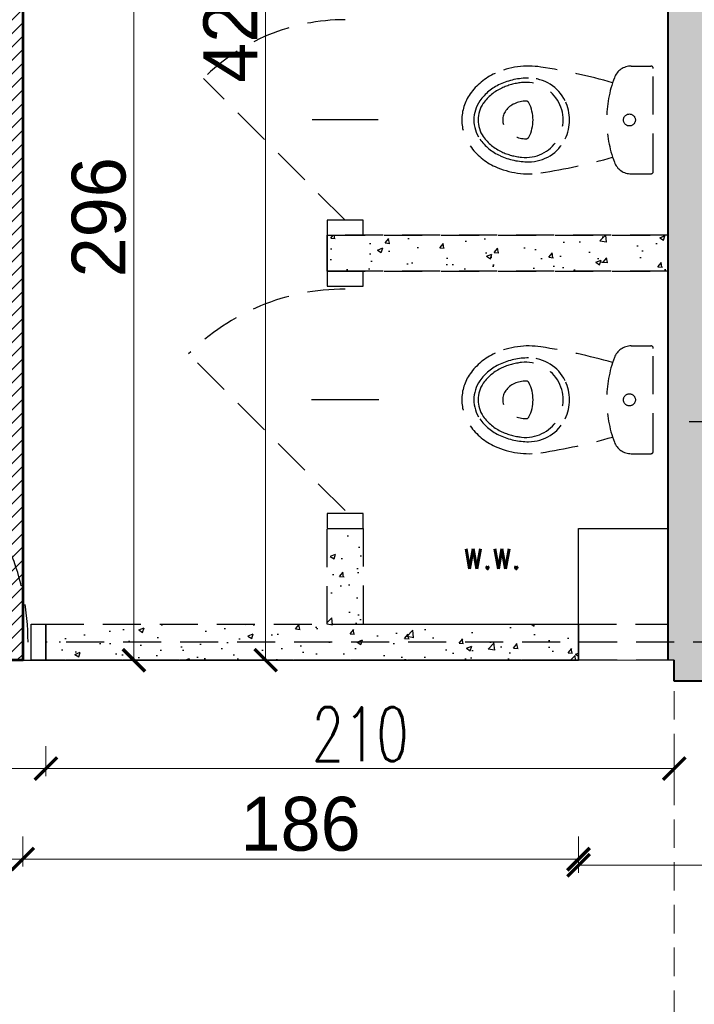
# Model space of a CAD drawing. Header units: millimetres. Extents: x 49320 to 60117, y -4209 to 20568.
# Tile 192 of 252: x 51941 to 52166, y 5734 to 6063. Entities that reach past the tile are written whole.
import ezdxf

# ---------------------------------------------------------------- set-up
doc = ezdxf.new("R2010")
doc.units = ezdxf.units.MM
for name, pattern in [('CONTINOUS', [0]), ('DASHED', [19.05, 12.7, -6.35]), ('Kreski-Krotkie', [4.7625, 3.175, -1.5875])]:
    doc.linetypes.add(name, pattern=pattern)
doc.layers.add('_AA powierzchnia', color=3, linetype='Continuous', lineweight=25, plot=False)
doc.layers.add('_HD-POMOC_1', color=251, linetype='Continuous', lineweight=0, plot=False)
for name, color, linetype, lineweight, true_color in [('_AA rozbiórki', 7, 'DASHED', 25, 0xc73200), ('_AA rozbiórki WYMIARY', 7, 'CONTINOUS', 18, 0xd13400), ('_AA szraf PROJ', 7, 'Continuous', 13, 0x003df5), ('_AA WYMIARY proj', 7, 'CONTINOUS', 18, 0x0037db), ('_AA ściany proj.', 7, 'CONTINOUS', 53, 0x0037db), ('_HD-KRESKOWANIE_PEŁNE', 7, 'Continuous', 0, 0xbfbfbf), ('_HD-PRZEKRÓJ_BUDOWLANA', 7, 'Continuous', 40, 0x616161)]:
    doc.layers.add(name, color=color, linetype=linetype, lineweight=lineweight, true_color=true_color)
for name, color, linetype, lineweight in [('_HD-INWENTARYZACJA_PRZERYW', 251, 'Kreski-Krotkie', 9), ('_HD-PPOŻ030', 251, 'DASHED', 40), ('_HD-WENTYLACJA', 251, 'Continuous', 0)]:
    doc.layers.add(name, color=color, linetype=linetype, lineweight=lineweight)
doc.layers.add('_mt_wymiary konstr', color=3, linetype='Continuous')
doc.styles.add('100', font='romans.shx', dxfattribs={"width": 0.65, "height": 18})
doc.styles.add('_HD_Romans', font='romans.shx', dxfattribs={"width": 0.7, "height": 18})
doc.dimstyles.new('_HD_050_BET_CM', dxfattribs={"dimtxt": 10, "dimasz": 7.5, "dimexe": 2.5, "dimexo": 5, "dimgap": 2.5, "dimtad": 1, "dimdec": 1, "dimrnd": 0.5, "dimtxsty": 'Standard', "dimblk": 'ARCHTICK', "dimcen": 1.25, "dimclre": 208, "dimclrt": 256, "dimadec": 1, "dimazin": 0, "dimtfac": 1, "dimtdec": 1, "dimtix": 1, "dimtmove": 1, "dimatfit": 0, "dimldrblk": 'ARCHTICK', "dimfxl": 7.5, "dimfxlon": 1, "dimlwd": -1, "dimlwe": -1, "dimarcsym": 0})
doc.dimstyles.new('k100', dxfattribs={"dimtxt": 18, "dimasz": 7, "dimexe": 10, "dimexo": 20, "dimgap": 4, "dimtad": 1, "dimdec": 1, "dimrnd": 0.5, "dimzin": 9, "dimdsep": 46, "dimtxsty": 'Standard', "dimcen": 12.534, "dimclrd": 256, "dimclre": 256, "dimclrt": 7, "dimadec": 0, "dimazin": 0, "dimtfac": 1, "dimtdec": 1, "dimtmove": 2, "dimatfit": 3, "dimfxl": 30, "dimfxlon": 1, "dimtolj": 1, "dimtzin": 0, "dimarcsym": 0})

# ---------------------------------------------------------------- blocks, each defined once
blk = doc.blocks.new('*U5')
at = {"layer": '_HD-WENTYLACJA'}
blk.add_lwpolyline([(0, 0, 0, 12, 0), (20, 0, 0, 0, 0), (84.48, 0, 0, 0, 0)], format="xyseb", dxfattribs=at)
at = {"layer": '_HD-WENTYLACJA', "style": '_HD_Romans', "width": 0.7}
blk.add_attdef('WENTYLACJA', (35, 5), '', height=20, dxfattribs=at)
blk = doc.blocks.new('_ArchTick')
at = {"color": 0, "linetype": 'ByBlock', "const_width": 0.15}
blk.add_lwpolyline([(-0.5, -0.5), (0.5, 0.5)], dxfattribs=at)
blk = doc.blocks.new('*D1196')
at = {"layer": '_AA rozbiórki WYMIARY', "color": 208, "ltscale": 1.5}
for p, q in [((51857.58, 5820.6), (51857.58, 5810.6)), ((51949.58, 5820.6), (51949.58, 5810.6))]:
    blk.add_line(p, q, dxfattribs=at)
at = {"layer": '_AA rozbiórki WYMIARY', "color": 0, "ltscale": 1.5}
blk.add_line((51857.58, 5813.1), (51949.58, 5813.1), dxfattribs=at)
at = {"layer": 'Defpoints', "color": 0}
for p in [(51857.58, 5849.3), (51949.58, 5849.3), (51949.58, 5813.1)]:
    blk.add_point(p, dxfattribs=at)
at = {"layer": '_AA rozbiórki WYMIARY', "color": 0, "linetype": 'ByBlock', "xscale": 7.5, "yscale": 7.5, "zscale": 7.5, "rotation": 180}
blk.add_blockref('_ArchTick', (51857.58, 5813.1), dxfattribs=at)
at = {"layer": '_AA rozbiórki WYMIARY', "color": 0, "linetype": 'ByBlock', "xscale": 7.5, "yscale": 7.5, "zscale": 7.5}
blk.add_blockref('_ArchTick', (51949.58, 5813.1), dxfattribs=at)
at = {"layer": '_AA rozbiórki WYMIARY', "insert": (51903.58, 5820.71), "char_height": 10, "attachment_point": 5}
blk.add_mtext('92', dxfattribs=at)
blk = doc.blocks.new('*D1197')
at = {"layer": '_AA rozbiórki WYMIARY', "color": 208, "ltscale": 1.5}
for p, q in [((51949.58, 5820.6), (51949.58, 5810.6)), ((52159.58, 5820.6), (52159.58, 5810.6))]:
    blk.add_line(p, q, dxfattribs=at)
at = {"layer": '_AA rozbiórki WYMIARY', "color": 0, "ltscale": 1.5}
blk.add_line((51949.58, 5813.1), (52159.58, 5813.1), dxfattribs=at)
at = {"layer": 'Defpoints', "color": 0}
for p in [(51949.58, 5849.3), (52159.58, 5842.3), (52159.58, 5813.1)]:
    blk.add_point(p, dxfattribs=at)
at = {"layer": '_AA rozbiórki WYMIARY', "color": 0, "linetype": 'ByBlock', "xscale": 7.5, "yscale": 7.5, "zscale": 7.5, "rotation": 180}
blk.add_blockref('_ArchTick', (51949.58, 5813.1), dxfattribs=at)
at = {"layer": '_AA rozbiórki WYMIARY', "color": 0, "linetype": 'ByBlock', "xscale": 7.5, "yscale": 7.5, "zscale": 7.5}
blk.add_blockref('_ArchTick', (52159.58, 5813.1), dxfattribs=at)
at = {"layer": '_AA rozbiórki WYMIARY', "insert": (52054.58, 5824.6), "char_height": 18, "attachment_point": 5, "style": '_HD_Romans'}
blk.add_mtext('210', dxfattribs=at)
blk = doc.blocks.new('_HD_BLOKI_USTEP1')
for p, q in [((-18, -12.41), (-18, -5.8)), ((17.2, -5), (-17.2, -5)), ((18, -12.41), (18, -5.8))]:
    blk.add_line(p, q)
blk.add_circle((0, -13), 2)
for centre, radius, start, end in [((-17.2, -5.8), 0.8, 90, 180), ((17.2, -5.8), 0.8, 0, 90), ((-12, -12.41), 6, 180, 249.3327), ((12, -12.41), 6, 290.6673, 0), ((179.97, -73.14), 200, 164.1771, 171.2074), ((0, 19.4), 40, 249.3327, 290.6673), ((-179.97, -73.14), 200, 8.7926, 15.8229), ((-0.39, -46.7), 13.61, 115.9892, 180), ((0, -47.69), 12.55, 353.7268, 186.2732), ((0, -47.5), 14.5, 64.0108, 115.9892), ((0.39, -46.7), 13.61, 0, 64.0108), ((9, -46.7), 27, 171.2074, 204.5005), ((-9, -46.7), 27, 335.4995, 8.7926), ((0, -57.75), 12.55, 62.7973, 117.2027), ((9, -46.7), 23, 180, 204.5005), ((9, -46.7), 21.6, 186.2732, 204.5005), ((-5.28, -47.49), 1, 117.2027, 180), ((5.28, -47.49), 1, 0, 62.7973), ((-9, -46.7), 21.6, 335.4995, 353.7268), ((-9, -46.7), 23, 335.4995, 0), ((3.36, -49.27), 15.4, 204.5005, 234.619), ((-3.36, -49.27), 15.4, 305.381, 335.4995), ((3.36, -49.27), 20.8, 204.5005, 234.619), ((3.36, -49.27), 16.8, 204.5005, 234.619), ((-3.36, -49.27), 16.8, 305.381, 335.4995), ((-3.36, -49.27), 20.8, 305.381, 335.4995), ((0, -54), 9.6, 234.619, 305.381), ((0, -54), 11, 234.619, 305.381), ((0, -54), 15, 234.619, 305.381)]:
    blk.add_arc(centre, radius, start, end)
blk.add_ellipse((0, -47.49), major_axis=(0, -7.86), ratio=0.799217, start_param=4.712389, end_param=7.853982)
blk = doc.blocks.new('*D1498')
at = {"layer": '_AA WYMIARY proj', "color": 208, "ltscale": 3}
for p, q in [((51849.01, 5790.35), (51849.01, 5780.35)), ((51941.79, 5790.35), (51941.79, 5780.35))]:
    blk.add_line(p, q, dxfattribs=at)
at = {"layer": '_AA WYMIARY proj', "ltscale": 3}
blk.add_line((51849.01, 5782.85), (51941.79, 5782.85), dxfattribs=at)
at = {"layer": 'Defpoints', "color": 0}
for p in [(51849.01, 5849.3), (51941.79, 5849.3), (51941.79, 5782.85)]:
    blk.add_point(p, dxfattribs=at)
at = {"layer": '_AA WYMIARY proj', "linetype": 'ByBlock', "xscale": 7.5, "yscale": 7.5, "zscale": 7.5, "rotation": 180}
blk.add_blockref('_ArchTick', (51849.01, 5782.85), dxfattribs=at)
at = {"layer": '_AA WYMIARY proj', "linetype": 'ByBlock', "xscale": 7.5, "yscale": 7.5, "zscale": 7.5}
blk.add_blockref('_ArchTick', (51941.79, 5782.85), dxfattribs=at)
at = {"layer": '_AA WYMIARY proj', "insert": (51895.4, 5794.55), "char_height": 18, "attachment_point": 5}
blk.add_mtext('93', dxfattribs=at)
blk = doc.blocks.new('*D1499')
at = {"layer": '_AA WYMIARY proj', "color": 208, "ltscale": 3}
for p, q in [((51941.79, 5790.35), (51941.79, 5780.35)), ((52127.58, 5790.35), (52127.58, 5780.35))]:
    blk.add_line(p, q, dxfattribs=at)
at = {"layer": '_AA WYMIARY proj', "ltscale": 3}
blk.add_line((51941.79, 5782.85), (52127.58, 5782.85), dxfattribs=at)
at = {"layer": 'Defpoints', "color": 0}
for p in [(51941.79, 5849.3), (52127.58, 5849.3), (52127.58, 5782.85)]:
    blk.add_point(p, dxfattribs=at)
at = {"layer": '_AA WYMIARY proj', "linetype": 'ByBlock', "xscale": 7.5, "yscale": 7.5, "zscale": 7.5, "rotation": 180}
blk.add_blockref('_ArchTick', (51941.79, 5782.85), dxfattribs=at)
at = {"layer": '_AA WYMIARY proj', "linetype": 'ByBlock', "xscale": 7.5, "yscale": 7.5, "zscale": 7.5}
blk.add_blockref('_ArchTick', (52127.58, 5782.85), dxfattribs=at)
at = {"layer": '_AA WYMIARY proj', "insert": (52034.68, 5794.54), "char_height": 18, "attachment_point": 5}
blk.add_mtext('186', dxfattribs=at)
blk = doc.blocks.new('*D1502')
at = {"layer": '_AA WYMIARY proj', "color": 208, "ltscale": 3}
for p, q in [((52127.58, 5788.28), (52127.58, 5778.28)), ((52276.08, 5788.28), (52276.08, 5778.28))]:
    blk.add_line(p, q, dxfattribs=at)
at = {"layer": '_AA WYMIARY proj', "ltscale": 3}
blk.add_line((52127.58, 5780.78), (52276.08, 5780.78), dxfattribs=at)
at = {"layer": 'Defpoints', "color": 0}
for p in [(52127.58, 5849.3), (52276.08, 5849.3), (52276.08, 5780.78)]:
    blk.add_point(p, dxfattribs=at)
at = {"layer": '_AA WYMIARY proj', "linetype": 'ByBlock', "xscale": 7.5, "yscale": 7.5, "zscale": 7.5, "rotation": 180}
blk.add_blockref('_ArchTick', (52127.58, 5780.78), dxfattribs=at)
at = {"layer": '_AA WYMIARY proj', "linetype": 'ByBlock', "xscale": 7.5, "yscale": 7.5, "zscale": 7.5}
blk.add_blockref('_ArchTick', (52276.08, 5780.78), dxfattribs=at)
at = {"layer": '_AA WYMIARY proj', "insert": (52201.83, 5794.1), "char_height": 18, "attachment_point": 5}
blk.add_mtext('148,5', dxfattribs=at)
blk = doc.blocks.new('*D1527')
at = {"layer": '_AA WYMIARY proj', "color": 208, "ltscale": 3}
for p, q in [((51971.47, 6145.26), (51981.47, 6145.26)), ((51971.47, 5849.3), (51981.47, 5849.3))]:
    blk.add_line(p, q, dxfattribs=at)
at = {"layer": '_AA WYMIARY proj', "ltscale": 3}
blk.add_line((51978.97, 5849.3), (51978.97, 6145.26), dxfattribs=at)
at = {"layer": 'Defpoints', "color": 0}
for p in [(51941.79, 6145.26), (51978.97, 6145.26), (51941.79, 5849.3)]:
    blk.add_point(p, dxfattribs=at)
at = {"layer": '_AA WYMIARY proj', "linetype": 'ByBlock', "xscale": 7.5, "yscale": 7.5, "zscale": 7.5}
for p, rotation in [((51978.97, 6145.26), 90), ((51978.97, 5849.3), 270)]:
    blk.add_blockref('_ArchTick', p, dxfattribs=dict(at, rotation=rotation))
at = {"layer": '_AA WYMIARY proj', "insert": (51967.28, 5997.28), "char_height": 18, "attachment_point": 5, "rotation": 90}
blk.add_mtext('296', dxfattribs=at)
blk = doc.blocks.new('*D1541')
at = {"layer": '_AA WYMIARY proj', "color": 208, "ltscale": 3}
for p, q in [((52015.5, 6275.3), (52025.5, 6275.3)), ((52015.5, 5849.3), (52025.5, 5849.3))]:
    blk.add_line(p, q, dxfattribs=at)
at = {"layer": '_AA WYMIARY proj', "ltscale": 3}
blk.add_line((52023, 5849.3), (52023, 6275.3), dxfattribs=at)
at = {"layer": 'Defpoints', "color": 0}
for p in [(51948.26, 6275.3), (52023, 6275.3), (51941.79, 5849.3)]:
    blk.add_point(p, dxfattribs=at)
at = {"layer": '_AA WYMIARY proj', "linetype": 'ByBlock', "xscale": 7.5, "yscale": 7.5, "zscale": 7.5}
for p, rotation in [((52023, 6275.3), 90), ((52023, 5849.3), 270)]:
    blk.add_blockref('_ArchTick', p, dxfattribs=dict(at, rotation=rotation))
at = {"layer": '_AA WYMIARY proj', "insert": (52011.31, 6062.3), "char_height": 18, "attachment_point": 5, "rotation": 90}
blk.add_mtext('426', dxfattribs=at)
blk = doc.blocks.new('*D1650')
at = {"layer": '_mt_wymiary konstr', "lineweight": -2}
for p, q in [((52157.58, 5938.47), (52157.58, 5939.03)), ((52199.58, 5938.47), (52199.58, 5939.03)), ((52164.58, 5929.03), (52192.58, 5929.03))]:
    blk.add_line(p, q, dxfattribs=at)
at = {"layer": '_mt_wymiary konstr'}
for points in [[(52164.58, 5930.19), (52164.58, 5927.86), (52157.58, 5929.03)], [(52192.58, 5927.86), (52192.58, 5930.19), (52199.58, 5929.03)]]:
    blk.add_solid(points, dxfattribs=at)
at = {"layer": 'Defpoints', "color": 0}
for p in [(52199.58, 5929.03), (52157.58, 5918.47), (52199.58, 5918.47)]:
    blk.add_point(p, dxfattribs=at)
at = {"layer": '_mt_wymiary konstr', "color": 7, "insert": (52178.58, 5942.03), "char_height": 18, "attachment_point": 5, "style": '100'}
blk.add_mtext('\\A1;42', dxfattribs=at)

msp = doc.modelspace()

# ---------------------------------------------------------------- hatches: boundary and pattern name
at = {"layer": '_AA rozbiórki', "ltscale": 3}
h = msp.add_hatch(dxfattribs=at)
h.set_pattern_fill('AR-CONC', color=256, scale=0.1)
h.set_pattern_definition([(50, (0, 5656.302), (18.218467, -1.5939086), [1.905, -20.955]), (355, (0, 5656.302), (-3.524342, 19.1056845), [1.524, -16.7640584]), (100.451445, (1.518, 5656.169), (14.694125, 17.511775), [1.619001, -17.8090245]), (46.1842, (0, 5661.382), (27.107904, -4.204233), [2.8575, -31.4325]), (96.63556, (2.26, 5661.03), (23.740413, 24.742612), [2.428502, -26.713561]), (351.18415, (0, 5661.382), (23.740413, 24.742612), [2.285997, -25.145973]), (21, (2.54, 5660.112), (15.161439, -10.22652), [1.905, -20.955]), (326, (2.54, 5660.112), (6.180203, 18.4187966), [1.524, -16.764]), (71.451445, (3.803, 5659.26), (21.341642, 8.192277), [1.619001, -17.808994]), (37.5, (0, 5656.3016), (0.3088603, 8.4555039), [0, -16.5608, 0, -17.018, 0, -16.8275]), (7.5, (0, 5656.302), (6.6819663, 10.0180575), [0, -9.7028, 0, -16.1798, 0, -6.4135]), (327.5, (-5.664, 5656.3016), (13.5590595, -0.5728744), [0, -6.35, 0, -19.812, 0, -26.289]), (317.5, (-8.204, 5656.302), (14.8129181, 2.542649), [0, -8.255, 0, -13.1572, 0, -18.669])])
h.paths.add_polyline_path([(51949.58, 5861.3), (52043.58, 5861.3), (52043.58, 5893.3), (52055.58, 5893.3), (52055.58, 5861.3), (52127.58, 5861.3), (52127.58, 5849.3), (51949.58, 5849.3)])
h.paths.add_polyline_path([(52043.58, 5979.3), (52157.58, 5979.3), (52157.58, 5991.3), (52043.58, 5991.3)])
at = {"layer": '_AA szraf PROJ', "ltscale": 3, "transparency": 33554687}
h = msp.add_hatch(dxfattribs=at)
h.set_pattern_fill('ANSI31', color=256)
h.set_pattern_definition([(45, (-1, 8153.6996), (-2.24506403, 2.24506403), [])])
h.paths.add_polyline_path([(51659.58, 6145.26), (51941.79, 6145.26), (51941.79, 5849.3), (51848.79, 5849.3), (51848.79, 5861.3), (51929.79, 5861.3), (51929.79, 6133.26), (51659.58, 6133.26)])
h.paths.add_polyline_path([(51591.58, 6287.3), (51765.81, 6287.3), (51765.81, 6275.3), (51591.58, 6275.3)])
h.paths.add_polyline_path([(51743.63, 6242.26), (51755.63, 6242.26), (51755.63, 6275.3), (51743.63, 6275.3)])
h.paths.add_polyline_path([(51866.81, 6287.3), (52044.58, 6287.3), (52044.58, 6275.3), (51866.81, 6275.3)])
h.paths.add_polyline_path([(51743.63, 6145.26), (51755.63, 6145.26), (51755.63, 6151.26), (51743.63, 6151.26)])
h.paths.add_polyline_path([(52145.58, 6287.3), (52157.58, 6287.3), (52157.58, 6275.3), (52145.58, 6275.3)])
h.paths.add_polyline_path([(51939.58, 6501.3), (51927.58, 6501.3), (51927.58, 6287.3), (51939.58, 6287.3)])
h.paths.add_polyline_path([(51724.55, 6501.3), (51730.55, 6501.3), (51730.55, 6489.64), (51724.55, 6489.64)])
h.paths.add_polyline_path([(51724.55, 6399.64), (51730.58, 6399.64), (51730.58, 6385.52), (51724.55, 6385.52)])
h.paths.add_polyline_path([(51724.55, 6295.52), (51730.55, 6295.52), (51730.55, 6287.3), (51724.55, 6287.3)])
at = {"layer": '_HD-KRESKOWANIE_PEŁNE', "ltscale": 1.5, "transparency": 33554687}
h = msp.add_hatch(color=256, dxfattribs=at)
h.dxf.hatch_style = 1
h.paths.add_polyline_path([(52189, 6491.1), (52184.87, 6491.1), (52184.87, 6491.1), (52157.58, 6491.1), (52157.58, 6491.1), (52199.58, 6491.1), (52199.58, 6491.1)])
h.paths.add_polyline_path([(52199.58, 6491.1), (52157.58, 6491.1), (52157.58, 6493.11), (52157.58, 6492.47), (52157.58, 6491.1), (52157.58, 6501.3), (52102.58, 6501.3), (52099.58, 6501.3), (52099.58, 6516.3), (52099.58, 6528.3), (52099.58, 6544.3), (52099.58, 6550.3), (52099.58, 6556.3), (52102.58, 6556.3), (52157.58, 6556.3), (52252.58, 6556.3), (52255.58, 6556.3), (52255.58, 6550.3), (52255.58, 6544.3), (52255.58, 6528.3), (52255.58, 6516.3), (52255.58, 6501.3), (52252.58, 6501.3), (52199.58, 6501.3)])
edge = h.paths.add_edge_path()
edge.add_line((52127.58, 5849.3), (52157.58, 5849.3))
edge.add_line((52157.58, 5849.3), (52159.58, 5849.3))
edge.add_line((52159.58, 5849.3), (52159.58, 5842.3))
edge.add_line((52159.58, 5842.3), (52207.58, 5842.3))
edge.add_line((52207.58, 5842.3), (52207.58, 5849.3))
edge.add_line((52207.58, 5849.3), (52271.08, 5849.3))
edge.add_line((52271.08, 5849.3), (52271.08, 5885.3))
edge.add_line((52271.08, 5885.3), (52240.58, 5885.3))
edge.add_line((52240.58, 5885.3), (52199.58, 5885.3))
edge.add_line((52199.58, 5885.3), (52199.58, 6047.14))
edge.add_line((52199.58, 6047.14), (52199.58, 6118.3))
edge.add_line((52199.58, 6118.3), (52199.58, 6130.3))
edge.add_line((52199.58, 6130.3), (52199.58, 6314.3))
edge.add_line((52199.58, 6314.3), (52199.58, 6326.3))
edge.add_line((52199.58, 6326.3), (52199.58, 6385.03))
edge.add_line((52199.58, 6385.03), (52189, 6385.03))
edge.add_line((52189, 6385.03), (52157.58, 6385.03))
edge.add_line((52157.58, 6385.03), (52157.58, 6307.3))
edge.add_line((52157.58, 6307.3), (52157.58, 6278.3))
edge.add_line((52157.58, 6278.3), (52157.58, 6275.81))
edge.add_line((52157.58, 6275.81), (52157.58, 6210.55))
edge.add_line((52157.58, 6210.55), (52157.58, 6191.92))
edge.add_line((52157.58, 6191.92), (52157.58, 6178.3))
edge.add_line((52157.58, 6178.3), (52157.58, 6166.3))
edge.add_line((52157.58, 6166.3), (52157.58, 6123.3))
edge.add_line((52157.58, 6123.3), (52157.58, 6068.3))
edge.add_line((52157.58, 6068.3), (52157.58, 6047.14))
edge.add_line((52157.58, 6047.14), (52157.58, 5991.3))
edge.add_line((52157.58, 5991.3), (52157.58, 5979.3))
edge.add_line((52157.58, 5979.3), (52157.58, 5893.3))
edge.add_line((52157.58, 5893.3), (52157.58, 5861.3))
edge.add_line((52157.58, 5861.3), (52157.58, 5849.3))

# ---------------------------------------------------------------- linework, layer by layer
at = {"layer": '_AA powierzchnia', "ltscale": 3}
msp.add_lwpolyline([(51941.79, 5849.3), (52127.58, 5849.3), (52127.58, 5893.3), (52157.58, 5893.3), (52157.58, 6068.3), (52157.58, 6068.3), (52157.58, 6123.3), (52157.58, 6123.3), (52157.58, 6275.3), (51755.63, 6275.3), (51755.63, 6145.26), (51941.79, 6145.26), (51941.79, 5849.3)], dxfattribs=at)
at = {"layer": '_AA rozbiórki'}
for p, q in [((52145.16, 6047.8), (52151.78, 6047.8)), ((52152.58, 6012.6), (52152.58, 6047)), ((52049.58, 5996.3), (52002.2, 6043.68)), ((52145.16, 6011.8), (52151.78, 6011.8)), ((52049.58, 5899.3), (51997.25, 5951.63)), ((51949.58, 5849.3), (51949.58, 5861.3)), ((51949.58, 5861.3), (52127.58, 5861.3)), ((52127.58, 5861.3), (52157.58, 5861.3)), ((52159.58, 5849.3), (51949.58, 5849.3))]:
    msp.add_line(p, q, dxfattribs=at)
at = {"layer": '_AA rozbiórki', "linetype": 'ByBlock'}
msp.add_line((52060.83, 5936.3), (52038.33, 5936.3), dxfattribs=at)
at = {"layer": '_AA rozbiórki'}
for points in [[(52207.58, 5842.3), (52159.58, 5842.3), (52159.58, 5849.3), (51949.58, 5849.3), (51949.58, 5861.3), (52043.58, 5861.3), (52043.58, 5893.3), (52055.58, 5893.3), (52055.58, 5861.3), (52127.58, 5861.3), (52127.58, 5893.3), (52157.58, 5893.3), (52157.58, 5979.3), (52043.58, 5979.3), (52043.58, 5991.3), (52157.58, 5991.3), (52157.58, 6068.3)], [(51949.58, 5861.3), (52043.58, 5861.3), (52043.58, 5893.3), (52055.58, 5893.3), (52055.58, 5861.3), (52127.58, 5861.3), (52127.58, 5849.3), (51949.58, 5849.3), (51949.58, 5861.3)]]:
    msp.add_lwpolyline(points, dxfattribs=at)
at = {"layer": '_AA rozbiórki', "linetype": 'ByBlock'}
msp.add_lwpolyline([(52060.58, 6029.8), (52038.58, 6029.8)], dxfattribs=at)
at = {"layer": '_AA rozbiórki'}
for points in [[(52055.58, 5991.3), (52055.58, 5996.3), (52043.58, 5996.3), (52043.58, 5991.3)], [(52043.58, 5979.3), (52157.58, 5979.3), (52157.58, 5991.3), (52043.58, 5991.3)], [(52055.58, 5974.3), (52055.58, 5979.3), (52043.58, 5979.3), (52043.58, 5974.3)], [(52055.58, 5893.3), (52055.58, 5898.3), (52043.58, 5898.3), (52043.58, 5893.3)], [(51944.58, 5861.3), (51949.58, 5861.3), (51949.58, 5849.3), (51944.58, 5849.3)]]:
    msp.add_lwpolyline(points, close=True, dxfattribs=at)
msp.add_circle((52144.58, 6029.8), 2, dxfattribs=at)
for centre, radius, start, end in [((52049.58, 5996.3), 67, 90, 135), ((52110.88, 6020.8), 27, 81.2074, 114.5005), ((52084.43, 5849.83), 200, 74.1771, 81.2074), ((52145.16, 6041.8), 6, 90, 159.3327), ((52151.78, 6047), 0.8, 0, 90), ((52108.31, 6026.44), 20.8, 114.5005, 144.619), ((52110.88, 6020.8), 23, 90, 114.5005), ((52110.88, 6030.19), 13.61, 25.9892, 90), ((52176.98, 6029.8), 40, 159.3327, 200.6673), ((52108.31, 6026.44), 16.8, 114.5005, 144.619), ((52108.31, 6026.44), 15.4, 114.5005, 144.619), ((52110.88, 6020.8), 21.6, 96.2732, 114.5005), ((52109.89, 6029.8), 12.55, 263.7268, 96.2732), ((52103.58, 6029.8), 15, 144.619, 215.381), ((52103.58, 6029.8), 11, 144.619, 215.381), ((52103.58, 6029.8), 9.6, 144.619, 215.381), ((52110.09, 6035.08), 1, 27.2027, 90), ((52099.82, 6029.8), 12.55, 332.7973, 27.2027), ((52110.08, 6029.8), 14.5, 334.0108, 25.9892), ((52108.31, 6033.16), 16.8, 215.381, 245.4995), ((52108.31, 6033.16), 15.4, 215.381, 245.4995), ((52110.09, 6024.52), 1, 270, 332.7973), ((52110.88, 6029.41), 13.61, 270, 334.0108), ((52108.31, 6033.16), 20.8, 215.381, 245.4995), ((52110.88, 6038.8), 23, 245.4995, 270), ((52110.88, 6038.8), 21.6, 245.4995, 263.7268), ((52084.43, 6209.77), 200, 278.7926, 285.8229), ((52110.88, 6038.8), 27, 245.4995, 278.7926), ((52145.16, 6017.8), 6, 200.6673, 270), ((52151.78, 6012.6), 0.8, 270, 0), ((52049.58, 5899.3), 74, 90, 135), ((51863.58, 5855.3), 80, 0, 45)]:
    msp.add_arc(centre, radius, start, end, dxfattribs=at)
msp.add_ellipse((52110.09, 6029.8), major_axis=(-7.86, 0), ratio=0.799217, start_param=4.712389, end_param=7.853982, dxfattribs=at)
at = {"layer": '_AA ściany proj.', "ltscale": 3}
msp.add_lwpolyline([(51755.63, 6145.26), (51941.79, 6145.26), (51941.79, 5849.3), (51848.79, 5849.3), (51848.79, 5861.3), (51929.79, 5861.3), (51929.79, 6133.26), (51659.58, 6133.26), (51659.58, 6145.26)], dxfattribs=at)
at = {"layer": '_HD-INWENTARYZACJA_PRZERYW', "ltscale": 3}
msp.add_lwpolyline([(52159.58, 5842.3), (52207.58, 5842.3), (52207.58, 5672.3), (52159.58, 5672.3)], close=True, dxfattribs=at)
at = {"layer": '_HD-POMOC_1', "ltscale": 1.5}
msp.add_lwpolyline([(50999.58, 5673.3), (51546.58, 5673.3), (51546.58, 5677.3), (51591.58, 5677.3), (51591.58, 5668.3), (52159.58, 5668.3), (52159.58, 5672.3), (52207.58, 5672.3), (52207.58, 5668.3), (52757.58, 5668.3), (52757.58, 5849.3), (52207.58, 5849.3), (52207.58, 5842.3), (52159.58, 5842.3), (52159.58, 5849.3), (51591.58, 5849.3), (51591.58, 5845.3), (51546.58, 5845.3), (51546.58, 5849.3), (50999.58, 5849.3)], dxfattribs=at)
at = {"layer": '_HD-PPOŻ030', "lineweight": 25}
msp.add_lwpolyline([(52276.08, 5867.3), (52178.58, 5867.3), (52178.58, 5855.3), (51949.58, 5855.3)], dxfattribs=at)
at = {"layer": '_HD-PRZEKRÓJ_BUDOWLANA', "ltscale": 3}
for p, q in [((52157.58, 5849.3), (52157.58, 6384.87)), ((52159.58, 5842.3), (52159.58, 5849.3)), ((52207.58, 5842.3), (52159.58, 5842.3))]:
    msp.add_line(p, q, dxfattribs=at)

# ---------------------------------------------------------------- block references
at = {"layer": '_AA rozbiórki', "rotation": 270}
msp.add_blockref('_HD_BLOKI_USTEP1', (52157.58, 5936.3), dxfattribs=at)
at = {"layer": '_HD-WENTYLACJA'}
ref = msp.add_blockref('*U5', (52127.58, 5877.3), dxfattribs=dict(at, xscale=-0.5, yscale=0.5, zscale=0.5, rotation=359.9999999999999))
ref.add_attrib('WENTYLACJA', 'w.w.', (52089.08, 5879.8), dxfattribs={"height": 10, "style": '_HD_Romans', "width": 0.7})

# ---------------------------------------------------------------- dimensions: what is measured, and where the dimension line sits
at = {"layer": '_AA rozbiórki WYMIARY', "ltscale": 1.5}
dim = msp.add_linear_dim(base=(51949.58, 5813.1), p1=(51857.58, 5849.3), p2=(51949.58, 5849.3), dimstyle='_HD_050_BET_CM', dxfattribs=at)
dim.commit()
dim.dimension.update_dxf_attribs({"geometry": '*D1196', "text_midpoint": (51903.58, 5820.71)})
dim = msp.add_linear_dim(base=(52159.58, 5813.1), p1=(51949.58, 5849.3), p2=(52159.58, 5842.3), dimstyle='_HD_050_BET_CM', override={"dimtxsty": '_HD_Romans', "dimldrblk": 'ArchTick'}, dxfattribs=at)
dim.commit()
dim.dimension.update_dxf_attribs({"geometry": '*D1197', "text_midpoint": (52054.58, 5824.6)})
at = {"layer": '_AA WYMIARY proj', "ltscale": 3}
for base, p2, picture, middle in [((52023, 6275.3), (51948.26, 6275.3), '*D1541', (52011.31, 6062.3)), ((51978.97, 6145.26), (51941.79, 6145.26), '*D1527', (51967.28, 5997.28))]:
    dim = msp.add_linear_dim(base=base, p1=(51941.79, 5849.3), p2=p2, angle=90, dimstyle='_HD_050_BET_CM', override={"dimtxt": 18, "dimclrd": 256}, dxfattribs=at)
    dim.commit()
    dim.dimension.update_dxf_attribs({"geometry": picture, "text_midpoint": middle})
for base, p1, p2, picture, middle in [((51941.79, 5782.85), (51849.01, 5849.3), (51941.79, 5849.3), '*D1498', (51895.4, 5794.55)), ((52127.58, 5782.85), (51941.79, 5849.3), (52127.58, 5849.3), '*D1499', (52034.68, 5794.54)), ((52276.08, 5780.78), (52127.58, 5849.3), (52276.08, 5849.3), '*D1502', (52201.83, 5794.1))]:
    dim = msp.add_linear_dim(base=base, p1=p1, p2=p2, dimstyle='_HD_050_BET_CM', override={"dimtxt": 18, "dimclrd": 256}, dxfattribs=at)
    dim.commit()
    dim.dimension.update_dxf_attribs({"geometry": picture, "text_midpoint": middle})
at = {"layer": '_mt_wymiary konstr'}
dim = msp.add_linear_dim(base=(52199.58, 5929.03), p1=(52157.58, 5918.47), p2=(52199.58, 5918.47), dimstyle='k100', override={"dimtxsty": '100'}, dxfattribs=at)
dim.commit()
dim.dimension.update_dxf_attribs({"geometry": '*D1650', "text_midpoint": (52178.58, 5942.03)})

doc.saveas('drawing.dxf')
